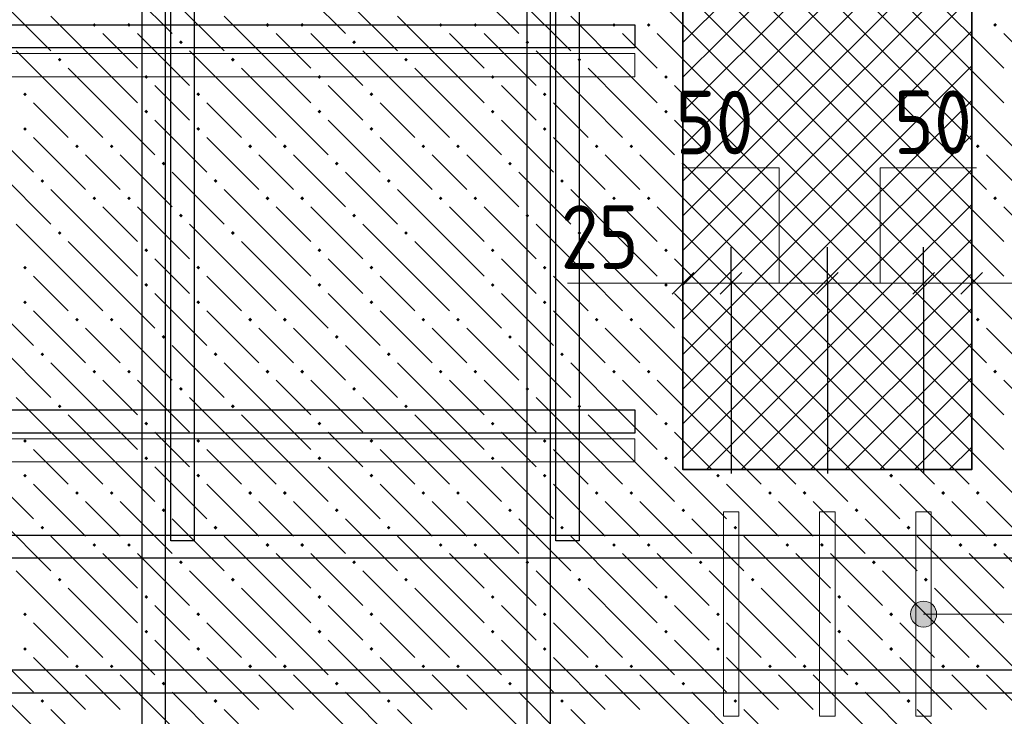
# Model space of a CAD drawing. Header units: millimetres. Extents: x 0 to 42000, y 0 to 29700.
# Tile 20 of 64: x 11891 to 15301, y 13861 to 16272. Entities that reach past the tile are written whole.
import ezdxf

# ---------------------------------------------------------------- set-up
doc = ezdxf.new("R2010")
doc.units = ezdxf.units.MM
for name, color, linetype, lineweight in [('Standard', 7, 'Continuous', 25), ('ЖБ Перекрытие верхний уровень', 7, 'Continuous', 18), ('Обрамление П-обр. равн.', 7, 'Continuous', 25), ('Размерная линия_ общее', 7, 'Continuous', 13), ('Ребро вкладыша арматура S1', 7, 'Continuous', 25), ('Ребро вкладыша арматура поперечная AW', 52, 'Continuous', 25), ('Фоновоя арматура Х1', 7, 'Continuous', 25)]:
    doc.layers.add(name, color=color, linetype=linetype, lineweight=lineweight)
doc.layers.add('Утеплитель перекрытие', color=7, linetype='Continuous', true_color=0xa0a0a0)
doc.styles.add('ISOCPEUR', font='txt')

msp = doc.modelspace()

# ---------------------------------------------------------------- hatches: boundary and pattern name
at = {"layer": 'Standard', "linetype": 'Continuous', "lineweight": 13, "transparency": 33554687}
for points in [[(14999.1, 14253), (15021.6, 14169.3), (15021.6, 14259.4)], [(15021.6, 14259.4), (15021.6, 14169.3), (15044.1, 14175.6)], [(15021.6, 14259.4), (15044.1, 14175.6), (15044.1, 14253)], [(14982.9, 14191.8), (14982.9, 14236.8), (14976.6, 14214.3)], [(14982.9, 14236.8), (14999.1, 14175.6), (14999.1, 14253)], [(14982.9, 14236.8), (14982.9, 14191.8), (14999.1, 14175.6)], [(14999.1, 14253), (14999.1, 14175.6), (15021.6, 14169.3)], [(15044.1, 14253), (15044.1, 14175.6), (15060.3, 14191.8)], [(15044.1, 14253), (15060.3, 14191.8), (15060.3, 14236.8)], [(15060.3, 14236.8), (15060.3, 14191.8), (15066.6, 14214.3)]]:
    msp.add_hatch(color=7, dxfattribs=at).paths.add_polyline_path(points)
at = {"layer": 'ЖБ Перекрытие верхний уровень', "linetype": 'Continuous', "lineweight": 18, "transparency": 33554687}
for points in [[(12142.8, 16253.5), (12149.3, 16260), (12155.8, 16253.5), (12149.3, 16247)], [(12262.8, 16253.5), (12269.3, 16260), (12275.8, 16253.5), (12269.3, 16247)], [(12742.8, 16253.5), (12749.3, 16260), (12755.8, 16253.5), (12749.3, 16247)], [(12862.8, 16253.5), (12869.3, 16260), (12875.8, 16253.5), (12869.3, 16247)], [(13342.8, 16253.5), (13349.3, 16260), (13355.8, 16253.5), (13349.3, 16247)], [(13462.8, 16253.5), (13469.3, 16260), (13475.8, 16253.5), (13469.3, 16247)], [(13942.8, 16253.5), (13949.3, 16260), (13955.8, 16253.5), (13949.3, 16247)], [(14062.8, 16253.5), (14069.3, 16260), (14075.8, 16253.5), (14069.3, 16247)], [(15262.8, 16253.5), (15269.3, 16260), (15275.8, 16253.5), (15269.3, 16247)], [(12442.8, 16193.5), (12449.3, 16200), (12455.8, 16193.5), (12449.3, 16187)], [(13042.8, 16193.5), (13049.3, 16200), (13055.8, 16193.5), (13049.3, 16187)], [(13642.8, 16193.5), (13649.3, 16200), (13655.8, 16193.5), (13649.3, 16187)], [(12022.8, 16133.5), (12029.3, 16140), (12035.8, 16133.5), (12029.3, 16127)], [(12622.8, 16133.5), (12629.3, 16140), (12635.8, 16133.5), (12629.3, 16127)], [(13222.8, 16133.5), (13229.3, 16140), (13235.8, 16133.5), (13229.3, 16127)], [(13822.8, 16133.5), (13829.3, 16140), (13835.8, 16133.5), (13829.3, 16127)], [(12322.8, 16073.5), (12329.3, 16080), (12335.8, 16073.5), (12329.3, 16067)], [(12922.8, 16073.5), (12929.3, 16080), (12935.8, 16073.5), (12929.3, 16067)], [(13522.8, 16073.5), (13529.3, 16080), (13535.8, 16073.5), (13529.3, 16067)], [(14122.8, 16073.5), (14129.3, 16080), (14135.8, 16073.5), (14129.3, 16067)], [(11902.8, 16013.5), (11909.3, 16020), (11915.8, 16013.5), (11909.3, 16007)], [(12502.8, 16013.5), (12509.3, 16020), (12515.8, 16013.5), (12509.3, 16007)], [(13102.8, 16013.5), (13109.3, 16020), (13115.8, 16013.5), (13109.3, 16007)], [(13702.8, 16013.5), (13709.3, 16020), (13715.8, 16013.5), (13709.3, 16007)], [(12322.8, 15953.5), (12329.3, 15960), (12335.8, 15953.5), (12329.3, 15947)], [(12922.8, 15953.5), (12929.3, 15960), (12935.8, 15953.5), (12929.3, 15947)], [(13522.8, 15953.5), (13529.3, 15960), (13535.8, 15953.5), (13529.3, 15947)], [(14122.8, 15953.5), (14129.3, 15960), (14135.8, 15953.5), (14129.3, 15947)], [(11902.8, 15893.5), (11909.3, 15900), (11915.8, 15893.5), (11909.3, 15887)], [(12502.8, 15893.5), (12509.3, 15900), (12515.8, 15893.5), (12509.3, 15887)], [(13102.8, 15893.5), (13109.3, 15900), (13115.8, 15893.5), (13109.3, 15887)], [(13702.8, 15893.5), (13709.3, 15900), (13715.8, 15893.5), (13709.3, 15887)], [(12082.8, 15833.5), (12089.3, 15840), (12095.8, 15833.5), (12089.3, 15827)], [(12202.8, 15833.5), (12209.3, 15840), (12215.8, 15833.5), (12209.3, 15827)], [(12682.8, 15833.5), (12689.3, 15840), (12695.8, 15833.5), (12689.3, 15827)], [(12802.8, 15833.5), (12809.3, 15840), (12815.8, 15833.5), (12809.3, 15827)], [(13282.8, 15833.5), (13289.3, 15840), (13295.8, 15833.5), (13289.3, 15827)], [(13402.8, 15833.5), (13409.3, 15840), (13415.8, 15833.5), (13409.3, 15827)], [(13882.8, 15833.5), (13889.3, 15840), (13895.8, 15833.5), (13889.3, 15827)], [(14002.8, 15833.5), (14009.3, 15840), (14015.8, 15833.5), (14009.3, 15827)], [(15202.8, 15833.5), (15209.3, 15840), (15215.8, 15833.5), (15209.3, 15827)], [(12382.8, 15773.5), (12389.3, 15780), (12395.8, 15773.5), (12389.3, 15767)], [(12982.8, 15773.5), (12989.3, 15780), (12995.8, 15773.5), (12989.3, 15767)], [(13582.8, 15773.5), (13589.3, 15780), (13595.8, 15773.5), (13589.3, 15767)], [(14182.8, 15773.5), (14188.2, 15778.9), (14188.2, 15768.1)], [(11962.8, 15713.5), (11969.3, 15720), (11975.8, 15713.5), (11969.3, 15707)], [(12562.8, 15713.5), (12569.3, 15720), (12575.8, 15713.5), (12569.3, 15707)], [(13162.8, 15713.5), (13169.3, 15720), (13175.8, 15713.5), (13169.3, 15707)], [(13762.8, 15713.5), (13769.3, 15720), (13775.8, 15713.5), (13769.3, 15707)], [(12142.8, 15653.5), (12149.3, 15660), (12155.8, 15653.5), (12149.3, 15647)], [(12262.8, 15653.5), (12269.3, 15660), (12275.8, 15653.5), (12269.3, 15647)], [(12742.8, 15653.5), (12749.3, 15660), (12755.8, 15653.5), (12749.3, 15647)], [(12862.8, 15653.5), (12869.3, 15660), (12875.8, 15653.5), (12869.3, 15647)], [(13342.8, 15653.5), (13349.3, 15660), (13355.8, 15653.5), (13349.3, 15647)], [(13462.8, 15653.5), (13469.3, 15660), (13475.8, 15653.5), (13469.3, 15647)], [(13942.8, 15653.5), (13949.3, 15660), (13955.8, 15653.5), (13949.3, 15647)], [(14062.8, 15653.5), (14069.3, 15660), (14075.8, 15653.5), (14069.3, 15647)], [(15262.8, 15653.5), (15269.3, 15660), (15275.8, 15653.5), (15269.3, 15647)], [(12442.8, 15593.5), (12449.3, 15600), (12455.8, 15593.5), (12449.3, 15587)], [(13042.8, 15593.5), (13049.3, 15600), (13055.8, 15593.5), (13049.3, 15587)], [(13642.8, 15593.5), (13649.3, 15600), (13655.8, 15593.5), (13649.3, 15587)], [(12022.8, 15533.5), (12029.3, 15540), (12035.8, 15533.5), (12029.3, 15527)], [(12622.8, 15533.5), (12629.3, 15540), (12635.8, 15533.5), (12629.3, 15527)], [(13222.8, 15533.5), (13229.3, 15540), (13235.8, 15533.5), (13229.3, 15527)], [(13822.8, 15533.5), (13829.3, 15540), (13835.8, 15533.5), (13829.3, 15527)], [(12322.8, 15473.5), (12329.3, 15480), (12335.8, 15473.5), (12329.3, 15467)], [(12922.8, 15473.5), (12929.3, 15480), (12935.8, 15473.5), (12929.3, 15467)], [(13522.8, 15473.5), (13529.3, 15480), (13535.8, 15473.5), (13529.3, 15467)], [(14122.8, 15473.5), (14129.3, 15480), (14135.8, 15473.5), (14129.3, 15467)], [(11902.8, 15413.5), (11909.3, 15420), (11915.8, 15413.5), (11909.3, 15407)], [(12502.8, 15413.5), (12509.3, 15420), (12515.8, 15413.5), (12509.3, 15407)], [(13102.8, 15413.5), (13109.3, 15420), (13115.8, 15413.5), (13109.3, 15407)], [(13702.8, 15413.5), (13709.3, 15420), (13715.8, 15413.5), (13709.3, 15407)], [(12322.8, 15353.5), (12329.3, 15360), (12335.8, 15353.5), (12329.3, 15347)], [(12922.8, 15353.5), (12929.3, 15360), (12935.8, 15353.5), (12929.3, 15347)], [(13522.8, 15353.5), (13529.3, 15360), (13535.8, 15353.5), (13529.3, 15347)], [(14122.8, 15353.5), (14129.3, 15360), (14135.8, 15353.5), (14129.3, 15347)], [(11902.8, 15293.5), (11909.3, 15300), (11915.8, 15293.5), (11909.3, 15287)], [(12502.8, 15293.5), (12509.3, 15300), (12515.8, 15293.5), (12509.3, 15287)], [(13102.8, 15293.5), (13109.3, 15300), (13115.8, 15293.5), (13109.3, 15287)], [(13702.8, 15293.5), (13709.3, 15300), (13715.8, 15293.5), (13709.3, 15287)], [(12082.8, 15233.5), (12089.3, 15240), (12095.8, 15233.5), (12089.3, 15227)], [(12202.8, 15233.5), (12209.3, 15240), (12215.8, 15233.5), (12209.3, 15227)], [(12682.8, 15233.5), (12689.3, 15240), (12695.8, 15233.5), (12689.3, 15227)], [(12802.8, 15233.5), (12809.3, 15240), (12815.8, 15233.5), (12809.3, 15227)], [(13282.8, 15233.5), (13289.3, 15240), (13295.8, 15233.5), (13289.3, 15227)], [(13402.8, 15233.5), (13409.3, 15240), (13415.8, 15233.5), (13409.3, 15227)], [(13882.8, 15233.5), (13889.3, 15240), (13895.8, 15233.5), (13889.3, 15227)], [(14002.8, 15233.5), (14009.3, 15240), (14015.8, 15233.5), (14009.3, 15227)], [(15202.8, 15233.5), (15209.3, 15240), (15215.8, 15233.5), (15209.3, 15227)], [(12382.8, 15173.5), (12389.3, 15180), (12395.8, 15173.5), (12389.3, 15167)], [(12982.8, 15173.5), (12989.3, 15180), (12995.8, 15173.5), (12989.3, 15167)], [(13582.8, 15173.5), (13589.3, 15180), (13595.8, 15173.5), (13589.3, 15167)], [(14182.8, 15173.5), (14188.2, 15178.9), (14188.2, 15168.1)], [(11962.8, 15113.5), (11969.3, 15120), (11975.8, 15113.5), (11969.3, 15107)], [(12562.8, 15113.5), (12569.3, 15120), (12575.8, 15113.5), (12569.3, 15107)], [(13162.8, 15113.5), (13169.3, 15120), (13175.8, 15113.5), (13169.3, 15107)], [(13762.8, 15113.5), (13769.3, 15120), (13775.8, 15113.5), (13769.3, 15107)], [(12142.8, 15053.5), (12149.3, 15060), (12155.8, 15053.5), (12149.3, 15047)], [(12262.8, 15053.5), (12269.3, 15060), (12275.8, 15053.5), (12269.3, 15047)], [(12742.8, 15053.5), (12749.3, 15060), (12755.8, 15053.5), (12749.3, 15047)], [(12862.8, 15053.5), (12869.3, 15060), (12875.8, 15053.5), (12869.3, 15047)], [(13342.8, 15053.5), (13349.3, 15060), (13355.8, 15053.5), (13349.3, 15047)], [(13462.8, 15053.5), (13469.3, 15060), (13475.8, 15053.5), (13469.3, 15047)], [(13942.8, 15053.5), (13949.3, 15060), (13955.8, 15053.5), (13949.3, 15047)], [(14062.8, 15053.5), (14069.3, 15060), (14075.8, 15053.5), (14069.3, 15047)], [(15262.8, 15053.5), (15269.3, 15060), (15275.8, 15053.5), (15269.3, 15047)], [(12442.8, 14993.5), (12449.3, 15000), (12455.8, 14993.5), (12449.3, 14987)], [(13042.8, 14993.5), (13049.3, 15000), (13055.8, 14993.5), (13049.3, 14987)], [(13642.8, 14993.5), (13649.3, 15000), (13655.8, 14993.5), (13649.3, 14987)], [(12022.8, 14933.5), (12029.3, 14940), (12035.8, 14933.5), (12029.3, 14927)], [(12622.8, 14933.5), (12629.3, 14940), (12635.8, 14933.5), (12629.3, 14927)], [(13222.8, 14933.5), (13229.3, 14940), (13235.8, 14933.5), (13229.3, 14927)], [(13822.8, 14933.5), (13829.3, 14940), (13835.8, 14933.5), (13829.3, 14927)], [(12322.8, 14873.5), (12329.3, 14880), (12335.8, 14873.5), (12329.3, 14867)], [(12922.8, 14873.5), (12929.3, 14880), (12935.8, 14873.5), (12929.3, 14867)], [(13522.8, 14873.5), (13529.3, 14880), (13535.8, 14873.5), (13529.3, 14867)], [(14122.8, 14873.5), (14129.3, 14880), (14135.8, 14873.5), (14129.3, 14867)], [(11902.8, 14813.5), (11909.3, 14820), (11915.8, 14813.5), (11909.3, 14807)], [(12502.8, 14813.5), (12509.3, 14820), (12515.8, 14813.5), (12509.3, 14807)], [(13102.8, 14813.5), (13109.3, 14820), (13115.8, 14813.5), (13109.3, 14807)], [(13702.8, 14813.5), (13709.3, 14820), (13715.8, 14813.5), (13709.3, 14807)], [(12322.8, 14753.5), (12329.3, 14760), (12335.8, 14753.5), (12329.3, 14747)], [(12922.8, 14753.5), (12929.3, 14760), (12935.8, 14753.5), (12929.3, 14747)], [(13522.8, 14753.5), (13529.3, 14760), (13535.8, 14753.5), (13529.3, 14747)], [(14122.8, 14753.5), (14129.3, 14760), (14135.8, 14753.5), (14129.3, 14747)], [(11902.8, 14693.5), (11909.3, 14700), (11915.8, 14693.5), (11909.3, 14687)], [(12502.8, 14693.5), (12509.3, 14700), (12515.8, 14693.5), (12509.3, 14687)], [(13102.8, 14693.5), (13109.3, 14700), (13115.8, 14693.5), (13109.3, 14687)], [(13702.8, 14693.5), (13709.3, 14700), (13715.8, 14693.5), (13709.3, 14687)], [(14302.8, 14693.5), (14309.3, 14700), (14315.8, 14693.5), (14309.3, 14687)], [(14902.8, 14693.5), (14909.3, 14700), (14915.8, 14693.5), (14909.3, 14687)], [(12082.8, 14633.5), (12089.3, 14640), (12095.8, 14633.5), (12089.3, 14627)], [(12202.8, 14633.5), (12209.3, 14640), (12215.8, 14633.5), (12209.3, 14627)], [(12682.8, 14633.5), (12689.3, 14640), (12695.8, 14633.5), (12689.3, 14627)], [(12802.8, 14633.5), (12809.3, 14640), (12815.8, 14633.5), (12809.3, 14627)], [(13282.8, 14633.5), (13289.3, 14640), (13295.8, 14633.5), (13289.3, 14627)], [(13402.8, 14633.5), (13409.3, 14640), (13415.8, 14633.5), (13409.3, 14627)], [(13882.8, 14633.5), (13889.3, 14640), (13895.8, 14633.5), (13889.3, 14627)], [(14002.8, 14633.5), (14009.3, 14640), (14015.8, 14633.5), (14009.3, 14627)], [(14482.8, 14633.5), (14489.3, 14640), (14495.8, 14633.5), (14489.3, 14627)], [(14602.8, 14633.5), (14609.3, 14640), (14615.8, 14633.5), (14609.3, 14627)], [(15082.8, 14633.5), (15089.3, 14640), (15095.8, 14633.5), (15089.3, 14627)], [(15202.8, 14633.5), (15209.3, 14640), (15215.8, 14633.5), (15209.3, 14627)], [(12382.8, 14573.5), (12389.3, 14580), (12395.8, 14573.5), (12389.3, 14567)], [(12982.8, 14573.5), (12989.3, 14580), (12995.8, 14573.5), (12989.3, 14567)], [(13582.8, 14573.5), (13589.3, 14580), (13595.8, 14573.5), (13589.3, 14567)], [(14182.8, 14573.5), (14189.3, 14580), (14195.8, 14573.5), (14189.3, 14567)], [(14782.8, 14573.5), (14789.3, 14580), (14795.8, 14573.5), (14789.3, 14567)], [(11962.8, 14513.5), (11969.3, 14520), (11975.8, 14513.5), (11969.3, 14507)], [(12562.8, 14513.5), (12569.3, 14520), (12575.8, 14513.5), (12569.3, 14507)], [(13162.8, 14513.5), (13169.3, 14520), (13175.8, 14513.5), (13169.3, 14507)], [(13762.8, 14513.5), (13769.3, 14520), (13775.8, 14513.5), (13769.3, 14507)], [(14362.8, 14513.5), (14369.3, 14520), (14375.8, 14513.5), (14369.3, 14507)], [(14962.8, 14513.5), (14969.3, 14520), (14975.8, 14513.5), (14969.3, 14507)], [(12142.8, 14453.5), (12149.3, 14460), (12155.8, 14453.5), (12149.3, 14447)], [(12262.8, 14453.5), (12269.3, 14460), (12275.8, 14453.5), (12269.3, 14447)], [(12742.8, 14453.5), (12749.3, 14460), (12755.8, 14453.5), (12749.3, 14447)], [(12862.8, 14453.5), (12869.3, 14460), (12875.8, 14453.5), (12869.3, 14447)], [(13342.8, 14453.5), (13349.3, 14460), (13355.8, 14453.5), (13349.3, 14447)], [(13462.8, 14453.5), (13469.3, 14460), (13475.8, 14453.5), (13469.3, 14447)], [(13942.8, 14453.5), (13949.3, 14460), (13955.8, 14453.5), (13949.3, 14447)], [(14062.8, 14453.5), (14069.3, 14460), (14075.8, 14453.5), (14069.3, 14447)], [(14542.8, 14453.5), (14549.3, 14460), (14555.8, 14453.5), (14549.3, 14447)], [(14662.8, 14453.5), (14669.3, 14460), (14675.8, 14453.5), (14669.3, 14447)], [(15142.8, 14453.5), (15149.3, 14460), (15155.8, 14453.5), (15149.3, 14447)], [(15262.8, 14453.5), (15269.3, 14460), (15275.8, 14453.5), (15269.3, 14447)], [(12442.8, 14393.5), (12449.3, 14400), (12455.8, 14393.5), (12449.3, 14387)], [(13042.8, 14393.5), (13049.3, 14400), (13055.8, 14393.5), (13049.3, 14387)], [(13642.8, 14393.5), (13649.3, 14400), (13655.8, 14393.5), (13649.3, 14387)], [(14242.8, 14393.5), (14249.3, 14400), (14255.8, 14393.5), (14249.3, 14387)], [(14842.8, 14393.5), (14849.3, 14400), (14855.8, 14393.5), (14849.3, 14387)], [(12022.8, 14333.5), (12029.3, 14340), (12035.8, 14333.5), (12029.3, 14327)], [(12622.8, 14333.5), (12629.3, 14340), (12635.8, 14333.5), (12629.3, 14327)], [(13222.8, 14333.5), (13229.3, 14340), (13235.8, 14333.5), (13229.3, 14327)], [(13822.8, 14333.5), (13829.3, 14340), (13835.8, 14333.5), (13829.3, 14327)], [(14422.8, 14333.5), (14429.3, 14340), (14435.8, 14333.5), (14429.3, 14327)], [(15022.8, 14333.5), (15029.3, 14340), (15035.8, 14333.5), (15029.3, 14327)], [(12322.8, 14273.5), (12329.3, 14280), (12335.8, 14273.5), (12329.3, 14267)], [(12922.8, 14273.5), (12929.3, 14280), (12935.8, 14273.5), (12929.3, 14267)], [(13522.8, 14273.5), (13529.3, 14280), (13535.8, 14273.5), (13529.3, 14267)], [(14122.8, 14273.5), (14129.3, 14280), (14135.8, 14273.5), (14129.3, 14267)], [(14722.8, 14273.5), (14729.3, 14280), (14735.8, 14273.5), (14729.3, 14267)], [(11902.8, 14213.5), (11909.3, 14220), (11915.8, 14213.5), (11909.3, 14207)], [(12502.8, 14213.5), (12509.3, 14220), (12515.8, 14213.5), (12509.3, 14207)], [(13102.8, 14213.5), (13109.3, 14220), (13115.8, 14213.5), (13109.3, 14207)], [(13702.8, 14213.5), (13709.3, 14220), (13715.8, 14213.5), (13709.3, 14207)], [(14302.8, 14213.5), (14309.3, 14220), (14315.8, 14213.5), (14309.3, 14207)], [(14902.8, 14213.5), (14909.3, 14220), (14915.8, 14213.5), (14909.3, 14207)], [(12322.8, 14153.5), (12329.3, 14160), (12335.8, 14153.5), (12329.3, 14147)], [(12922.8, 14153.5), (12929.3, 14160), (12935.8, 14153.5), (12929.3, 14147)], [(13522.8, 14153.5), (13529.3, 14160), (13535.8, 14153.5), (13529.3, 14147)], [(14122.8, 14153.5), (14129.3, 14160), (14135.8, 14153.5), (14129.3, 14147)], [(14722.8, 14153.5), (14729.3, 14160), (14735.8, 14153.5), (14729.3, 14147)], [(11902.8, 14093.5), (11909.3, 14100), (11915.8, 14093.5), (11909.3, 14087)], [(12502.8, 14093.5), (12509.3, 14100), (12515.8, 14093.5), (12509.3, 14087)], [(13102.8, 14093.5), (13109.3, 14100), (13115.8, 14093.5), (13109.3, 14087)], [(13702.8, 14093.5), (13709.3, 14100), (13715.8, 14093.5), (13709.3, 14087)], [(14302.8, 14093.5), (14309.3, 14100), (14315.8, 14093.5), (14309.3, 14087)], [(14902.8, 14093.5), (14909.3, 14100), (14915.8, 14093.5), (14909.3, 14087)], [(12082.8, 14033.5), (12089.3, 14040), (12095.8, 14033.5), (12089.3, 14027)], [(12202.8, 14033.5), (12209.3, 14040), (12215.8, 14033.5), (12209.3, 14027)], [(12682.8, 14033.5), (12689.3, 14040), (12695.8, 14033.5), (12689.3, 14027)], [(12802.8, 14033.5), (12809.3, 14040), (12815.8, 14033.5), (12809.3, 14027)], [(13282.8, 14033.5), (13289.3, 14040), (13295.8, 14033.5), (13289.3, 14027)], [(13402.8, 14033.5), (13409.3, 14040), (13415.8, 14033.5), (13409.3, 14027)], [(13882.8, 14033.5), (13889.3, 14040), (13895.8, 14033.5), (13889.3, 14027)], [(14002.8, 14033.5), (14009.3, 14040), (14015.8, 14033.5), (14009.3, 14027)], [(14482.8, 14033.5), (14489.3, 14040), (14495.8, 14033.5), (14489.3, 14027)], [(14602.8, 14033.5), (14609.3, 14040), (14615.8, 14033.5), (14609.3, 14027)], [(15082.8, 14033.5), (15089.3, 14040), (15095.8, 14033.5), (15089.3, 14027)], [(15202.8, 14033.5), (15209.3, 14040), (15215.8, 14033.5), (15209.3, 14027)], [(12382.8, 13973.5), (12389.3, 13980), (12395.8, 13973.5), (12389.3, 13967)], [(12982.8, 13973.5), (12989.3, 13980), (12995.8, 13973.5), (12989.3, 13967)], [(13582.8, 13973.5), (13589.3, 13980), (13595.8, 13973.5), (13589.3, 13967)], [(14182.8, 13973.5), (14189.3, 13980), (14195.8, 13973.5), (14189.3, 13967)], [(14782.8, 13973.5), (14789.3, 13980), (14795.8, 13973.5), (14789.3, 13967)], [(11962.8, 13913.5), (11969.3, 13920), (11975.8, 13913.5), (11969.3, 13907)], [(12562.8, 13913.5), (12569.3, 13920), (12575.8, 13913.5), (12569.3, 13907)], [(13162.8, 13913.5), (13169.3, 13920), (13175.8, 13913.5), (13169.3, 13907)], [(13762.8, 13913.5), (13769.3, 13920), (13775.8, 13913.5), (13769.3, 13907)], [(14362.8, 13913.5), (14369.3, 13920), (14375.8, 13913.5), (14369.3, 13907)], [(14962.8, 13913.5), (14969.3, 13920), (14975.8, 13913.5), (14969.3, 13907)]]:
    msp.add_hatch(color=7, dxfattribs=at).paths.add_polyline_path(points, flags=16)

# ---------------------------------------------------------------- linework, layer by layer
at = {"layer": 'Standard', "color": 251, "linetype": 'Continuous', "lineweight": 13, "true_color": 0x656565, "transparency": 33554687}
for p, q in [((14188.2, 15359.3), (13788.2, 15359.3)), ((15588.2, 15359.3), (15188.2, 15359.3))]:
    msp.add_line(p, q, dxfattribs=at)
at = {"layer": 'Standard', "color": 7, "linetype": 'Continuous', "lineweight": 13, "transparency": 33554687}
for p, q in [((15021.6, 14259.4), (15021.6, 14259.4)), ((14976.6, 14214.3), (14976.6, 14214.3)), ((15066.6, 14214.3), (15066.6, 14214.3)), ((15021.6, 14169.3), (15021.6, 14169.3))]:
    msp.add_line(p, q, dxfattribs=at)
at = {"layer": 'Standard', "color": 7, "linetype": 'Continuous', "lineweight": 35, "transparency": 33554687}
msp.add_lwpolyline([(14188.2, 17714.3), (15188.2, 17714.3), (15188.2, 14714.3), (14188.2, 14714.3), (14188.2, 17714.3)], dxfattribs=at)
at = {"layer": 'Standard', "color": 251, "linetype": 'Continuous', "lineweight": 13, "true_color": 0x656565, "transparency": 33554687}
for points in [[(14521.1, 15359.3), (14521.1, 15759.3), (14187.7, 15759.3)], [(14871.6, 15359.3), (14871.6, 15759.3), (15204.9, 15759.3)]]:
    msp.add_lwpolyline(points, dxfattribs=at)
at = {"layer": 'Standard', "color": 7, "linetype": 'Continuous', "lineweight": 13, "transparency": 33554687}
msp.add_lwpolyline([(15021.6, 14214.3), (15863.3, 14214.3), (15863.3, 10681), (13795.6, 10681)], dxfattribs=at)
msp.add_circle((15021.6, 14214.3), 45, dxfattribs=at)
at = {"layer": 'ЖБ Перекрытие верхний уровень', "color": 9, "linetype": 'Continuous', "lineweight": 18, "true_color": 0xc7c7c7, "transparency": 33554687}
for p, q in [((12239.3, 16403.5), (12419.3, 16223.5)), ((12839.3, 16403.5), (13019.3, 16223.5)), ((13439.3, 16403.5), (13619.3, 16223.5)), ((14039.3, 16403.5), (14188.2, 16254.6)), ((11819.3, 16343.5), (11999.3, 16163.5)), ((12419.3, 16343.5), (12599.3, 16163.5)), ((13019.3, 16343.5), (13199.3, 16163.5)), ((13619.3, 16343.5), (13799.3, 16163.5)), ((12179.3, 16103.5), (11999.3, 16283.5)), ((12779.3, 16103.5), (12599.3, 16283.5)), ((13379.3, 16103.5), (13199.3, 16283.5)), ((13979.3, 16103.5), (13799.3, 16283.5)), ((12179.3, 16223.5), (12299.3, 16103.5)), ((12299.3, 16223.5), (12479.3, 16043.5)), ((12779.3, 16223.5), (12899.3, 16103.5)), ((12899.3, 16223.5), (13079.3, 16043.5)), ((13379.3, 16223.5), (13499.3, 16103.5)), ((13499.3, 16223.5), (13679.3, 16043.5)), ((13979.3, 16223.5), (14099.3, 16103.5)), ((14099.3, 16223.5), (14188.2, 16134.6)), ((15299.3, 16223.5), (15479.3, 16043.5)), ((12059.3, 15983.5), (11879.3, 16163.5)), ((12659.3, 15983.5), (12479.3, 16163.5)), ((13259.3, 15983.5), (13079.3, 16163.5)), ((13859.3, 15983.5), (13679.3, 16163.5)), ((12059.3, 16103.5), (12179.3, 15983.5)), ((12179.3, 16103.5), (12299.3, 15983.5)), ((12659.3, 16103.5), (12779.3, 15983.5)), ((12779.3, 16103.5), (12899.3, 15983.5)), ((13259.3, 16103.5), (13379.3, 15983.5)), ((13379.3, 16103.5), (13499.3, 15983.5)), ((13859.3, 16103.5), (13979.3, 15983.5)), ((13979.3, 16103.5), (14099.3, 15983.5)), ((12419.3, 15983.5), (12359.3, 16043.5)), ((13019.3, 15983.5), (12959.3, 16043.5)), ((13619.3, 15983.5), (13559.3, 16043.5)), ((14188.2, 16014.6), (14159.3, 16043.5)), ((11939.3, 15983.5), (12059.3, 15863.5)), ((12059.3, 15983.5), (12179.3, 15863.5)), ((12179.3, 15983.5), (12359.3, 15803.5)), ((12479.3, 15923.5), (12419.3, 15983.5)), ((12539.3, 15983.5), (12659.3, 15863.5)), ((12659.3, 15983.5), (12779.3, 15863.5)), ((12779.3, 15983.5), (12959.3, 15803.5)), ((13079.3, 15923.5), (13019.3, 15983.5)), ((13139.3, 15983.5), (13259.3, 15863.5)), ((13259.3, 15983.5), (13379.3, 15863.5)), ((13379.3, 15983.5), (13559.3, 15803.5)), ((13679.3, 15923.5), (13619.3, 15983.5)), ((13739.3, 15983.5), (13859.3, 15863.5)), ((13859.3, 15983.5), (13979.3, 15863.5)), ((13979.3, 15983.5), (14159.3, 15803.5)), ((11759.3, 15923.5), (11939.3, 15743.5)), ((12359.3, 15923.5), (12539.3, 15743.5)), ((12959.3, 15923.5), (13139.3, 15743.5)), ((13559.3, 15923.5), (13739.3, 15743.5)), ((14159.3, 15923.5), (14188.2, 15894.6)), ((11939.3, 15863.5), (12119.3, 15683.5)), ((12539.3, 15863.5), (12719.3, 15683.5)), ((13139.3, 15863.5), (13319.3, 15683.5)), ((13739.3, 15863.5), (13919.3, 15683.5)), ((12179.3, 15743.5), (12119.3, 15803.5)), ((12239.3, 15803.5), (12419.3, 15623.5)), ((12779.3, 15743.5), (12719.3, 15803.5)), ((12839.3, 15803.5), (13019.3, 15623.5)), ((13379.3, 15743.5), (13319.3, 15803.5)), ((13439.3, 15803.5), (13619.3, 15623.5)), ((13979.3, 15743.5), (13919.3, 15803.5)), ((14039.3, 15803.5), (14188.2, 15654.6)), ((15239.3, 15803.5), (15419.3, 15623.5)), ((11819.3, 15743.5), (11999.3, 15563.5)), ((12239.3, 15683.5), (12179.3, 15743.5)), ((12419.3, 15743.5), (12599.3, 15563.5)), ((12839.3, 15683.5), (12779.3, 15743.5)), ((13019.3, 15743.5), (13199.3, 15563.5)), ((13439.3, 15683.5), (13379.3, 15743.5)), ((13619.3, 15743.5), (13799.3, 15563.5)), ((14039.3, 15683.5), (13979.3, 15743.5)), ((12179.3, 15503.5), (11999.3, 15683.5)), ((12779.3, 15503.5), (12599.3, 15683.5)), ((13379.3, 15503.5), (13199.3, 15683.5)), ((13979.3, 15503.5), (13799.3, 15683.5)), ((12179.3, 15623.5), (12299.3, 15503.5)), ((12299.3, 15623.5), (12479.3, 15443.5)), ((12779.3, 15623.5), (12899.3, 15503.5)), ((12899.3, 15623.5), (13079.3, 15443.5)), ((13379.3, 15623.5), (13499.3, 15503.5)), ((13499.3, 15623.5), (13679.3, 15443.5)), ((13979.3, 15623.5), (14099.3, 15503.5)), ((14099.3, 15623.5), (14188.2, 15534.6)), ((15299.3, 15623.5), (15479.3, 15443.5)), ((12059.3, 15383.5), (11879.3, 15563.5)), ((12659.3, 15383.5), (12479.3, 15563.5)), ((13259.3, 15383.5), (13079.3, 15563.5)), ((13859.3, 15383.5), (13679.3, 15563.5)), ((12059.3, 15503.5), (12179.3, 15383.5)), ((12179.3, 15503.5), (12299.3, 15383.5)), ((12659.3, 15503.5), (12779.3, 15383.5)), ((12779.3, 15503.5), (12899.3, 15383.5)), ((13259.3, 15503.5), (13379.3, 15383.5)), ((13379.3, 15503.5), (13499.3, 15383.5)), ((13859.3, 15503.5), (13979.3, 15383.5)), ((13979.3, 15503.5), (14099.3, 15383.5)), ((12419.3, 15383.5), (12359.3, 15443.5)), ((13019.3, 15383.5), (12959.3, 15443.5)), ((13619.3, 15383.5), (13559.3, 15443.5)), ((14188.2, 15414.6), (14159.3, 15443.5)), ((11939.3, 15383.5), (12059.3, 15263.5)), ((12059.3, 15383.5), (12179.3, 15263.5)), ((12179.3, 15383.5), (12359.3, 15203.5)), ((12479.3, 15323.5), (12419.3, 15383.5)), ((12539.3, 15383.5), (12659.3, 15263.5)), ((12659.3, 15383.5), (12779.3, 15263.5)), ((12779.3, 15383.5), (12959.3, 15203.5)), ((13079.3, 15323.5), (13019.3, 15383.5)), ((13139.3, 15383.5), (13259.3, 15263.5)), ((13259.3, 15383.5), (13379.3, 15263.5)), ((13379.3, 15383.5), (13559.3, 15203.5)), ((13679.3, 15323.5), (13619.3, 15383.5)), ((13739.3, 15383.5), (13859.3, 15263.5)), ((13859.3, 15383.5), (13979.3, 15263.5)), ((13979.3, 15383.5), (14159.3, 15203.5)), ((11759.3, 15323.5), (11939.3, 15143.5)), ((12359.3, 15323.5), (12539.3, 15143.5)), ((12959.3, 15323.5), (13139.3, 15143.5)), ((13559.3, 15323.5), (13739.3, 15143.5)), ((14159.3, 15323.5), (14188.2, 15294.6)), ((11939.3, 15263.5), (12119.3, 15083.5)), ((12539.3, 15263.5), (12719.3, 15083.5)), ((13139.3, 15263.5), (13319.3, 15083.5)), ((13739.3, 15263.5), (13919.3, 15083.5)), ((12179.3, 15143.5), (12119.3, 15203.5)), ((12239.3, 15203.5), (12419.3, 15023.5)), ((12779.3, 15143.5), (12719.3, 15203.5)), ((12839.3, 15203.5), (13019.3, 15023.5)), ((13379.3, 15143.5), (13319.3, 15203.5)), ((13439.3, 15203.5), (13619.3, 15023.5)), ((13979.3, 15143.5), (13919.3, 15203.5)), ((14039.3, 15203.5), (14188.2, 15054.6)), ((15239.3, 15203.5), (15419.3, 15023.5)), ((11819.3, 15143.5), (11999.3, 14963.5)), ((12239.3, 15083.5), (12179.3, 15143.5)), ((12419.3, 15143.5), (12599.3, 14963.5)), ((12839.3, 15083.5), (12779.3, 15143.5)), ((13019.3, 15143.5), (13199.3, 14963.5)), ((13439.3, 15083.5), (13379.3, 15143.5)), ((13619.3, 15143.5), (13799.3, 14963.5)), ((14039.3, 15083.5), (13979.3, 15143.5)), ((12179.3, 14903.5), (11999.3, 15083.5)), ((12779.3, 14903.5), (12599.3, 15083.5)), ((13379.3, 14903.5), (13199.3, 15083.5)), ((13979.3, 14903.5), (13799.3, 15083.5)), ((12179.3, 15023.5), (12299.3, 14903.5)), ((12299.3, 15023.5), (12479.3, 14843.5)), ((12779.3, 15023.5), (12899.3, 14903.5)), ((12899.3, 15023.5), (13079.3, 14843.5)), ((13379.3, 15023.5), (13499.3, 14903.5)), ((13499.3, 15023.5), (13679.3, 14843.5)), ((13979.3, 15023.5), (14099.3, 14903.5)), ((14099.3, 15023.5), (14188.2, 14934.6)), ((15299.3, 15023.5), (15479.3, 14843.5)), ((12059.3, 14783.5), (11879.3, 14963.5)), ((12659.3, 14783.5), (12479.3, 14963.5)), ((13259.3, 14783.5), (13079.3, 14963.5)), ((13859.3, 14783.5), (13679.3, 14963.5)), ((12179.3, 14903.5), (12299.3, 14783.5)), ((12659.3, 14903.5), (12779.3, 14783.5)), ((12779.3, 14903.5), (12899.3, 14783.5)), ((13259.3, 14903.5), (13379.3, 14783.5)), ((13379.3, 14903.5), (13499.3, 14783.5)), ((13859.3, 14903.5), (13979.3, 14783.5)), ((13979.3, 14903.5), (14099.3, 14783.5)), ((12419.3, 14783.5), (12359.3, 14843.5)), ((13019.3, 14783.5), (12959.3, 14843.5)), ((13619.3, 14783.5), (13559.3, 14843.5)), ((14188.2, 14814.6), (14159.3, 14843.5)), ((11939.3, 14783.5), (12059.3, 14663.5)), ((12059.3, 14783.5), (12179.3, 14663.5)), ((12179.3, 14783.5), (12359.3, 14603.5)), ((12479.3, 14723.5), (12419.3, 14783.5)), ((12539.3, 14783.5), (12659.3, 14663.5)), ((12659.3, 14783.5), (12779.3, 14663.5)), ((12779.3, 14783.5), (12959.3, 14603.5)), ((13079.3, 14723.5), (13019.3, 14783.5)), ((13139.3, 14783.5), (13259.3, 14663.5)), ((13259.3, 14783.5), (13379.3, 14663.5)), ((13379.3, 14783.5), (13559.3, 14603.5)), ((13679.3, 14723.5), (13619.3, 14783.5)), ((13739.3, 14783.5), (13859.3, 14663.5)), ((13859.3, 14783.5), (13979.3, 14663.5)), ((13979.3, 14783.5), (14159.3, 14603.5)), ((11759.3, 14723.5), (11939.3, 14543.5)), ((12359.3, 14723.5), (12539.3, 14543.5)), ((12959.3, 14723.5), (13139.3, 14543.5)), ((13559.3, 14723.5), (13739.3, 14543.5)), ((14159.3, 14723.5), (14339.3, 14543.5)), ((14408.5, 14714.3), (14459.3, 14663.5)), ((14528.5, 14714.3), (14579.3, 14663.5)), ((14648.5, 14714.3), (14759.3, 14603.5)), ((14768.5, 14714.3), (14939.3, 14543.5)), ((15008.5, 14714.3), (15059.3, 14663.5)), ((15128.5, 14714.3), (15179.3, 14663.5)), ((11939.3, 14663.5), (12119.3, 14483.5)), ((12539.3, 14663.5), (12719.3, 14483.5)), ((13139.3, 14663.5), (13319.3, 14483.5)), ((13739.3, 14663.5), (13919.3, 14483.5)), ((14339.3, 14663.5), (14519.3, 14483.5)), ((14939.3, 14663.5), (15119.3, 14483.5)), ((12179.3, 14543.5), (12119.3, 14603.5)), ((12239.3, 14603.5), (12419.3, 14423.5)), ((12779.3, 14543.5), (12719.3, 14603.5)), ((12839.3, 14603.5), (13019.3, 14423.5)), ((13379.3, 14543.5), (13319.3, 14603.5)), ((13439.3, 14603.5), (13619.3, 14423.5)), ((13979.3, 14543.5), (13919.3, 14603.5)), ((14039.3, 14603.5), (14219.3, 14423.5)), ((14579.3, 14543.5), (14519.3, 14603.5)), ((14639.3, 14603.5), (14819.3, 14423.5)), ((15179.3, 14543.5), (15119.3, 14603.5)), ((15239.3, 14603.5), (15419.3, 14423.5)), ((11819.3, 14543.5), (11999.3, 14363.5)), ((12239.3, 14483.5), (12179.3, 14543.5)), ((12419.3, 14543.5), (12599.3, 14363.5)), ((12839.3, 14483.5), (12779.3, 14543.5)), ((13019.3, 14543.5), (13199.3, 14363.5)), ((13439.3, 14483.5), (13379.3, 14543.5)), ((13619.3, 14543.5), (13799.3, 14363.5)), ((14039.3, 14483.5), (13979.3, 14543.5)), ((14219.3, 14543.5), (14399.3, 14363.5)), ((14639.3, 14483.5), (14579.3, 14543.5)), ((14819.3, 14543.5), (14999.3, 14363.5)), ((15239.3, 14483.5), (15179.3, 14543.5)), ((12179.3, 14303.5), (11999.3, 14483.5)), ((12779.3, 14303.5), (12599.3, 14483.5)), ((13379.3, 14303.5), (13199.3, 14483.5)), ((13979.3, 14303.5), (13799.3, 14483.5)), ((14579.3, 14303.5), (14399.3, 14483.5)), ((15179.3, 14303.5), (14999.3, 14483.5)), ((12179.3, 14423.5), (12299.3, 14303.5)), ((12299.3, 14423.5), (12479.3, 14243.5)), ((12779.3, 14423.5), (12899.3, 14303.5)), ((12899.3, 14423.5), (13079.3, 14243.5)), ((13379.3, 14423.5), (13499.3, 14303.5)), ((13499.3, 14423.5), (13679.3, 14243.5)), ((13979.3, 14423.5), (14099.3, 14303.5)), ((14099.3, 14423.5), (14279.3, 14243.5)), ((14579.3, 14423.5), (14699.3, 14303.5)), ((14699.3, 14423.5), (14879.3, 14243.5)), ((15179.3, 14423.5), (15299.3, 14303.5)), ((15299.3, 14423.5), (15479.3, 14243.5)), ((12059.3, 14183.5), (11879.3, 14363.5)), ((12659.3, 14183.5), (12479.3, 14363.5)), ((13259.3, 14183.5), (13079.3, 14363.5)), ((13859.3, 14183.5), (13679.3, 14363.5)), ((14459.3, 14183.5), (14279.3, 14363.5)), ((15059.3, 14183.5), (14879.3, 14363.5)), ((12059.3, 14303.5), (12179.3, 14183.5)), ((12179.3, 14303.5), (12299.3, 14183.5)), ((12659.3, 14303.5), (12779.3, 14183.5)), ((12779.3, 14303.5), (12899.3, 14183.5)), ((13259.3, 14303.5), (13379.3, 14183.5)), ((13379.3, 14303.5), (13499.3, 14183.5)), ((13859.3, 14303.5), (13979.3, 14183.5)), ((13979.3, 14303.5), (14099.3, 14183.5)), ((14459.3, 14303.5), (14579.3, 14183.5)), ((14579.3, 14303.5), (14699.3, 14183.5)), ((15059.3, 14303.5), (15179.3, 14183.5)), ((15179.3, 14303.5), (15299.3, 14183.5)), ((12419.3, 14183.5), (12359.3, 14243.5)), ((13019.3, 14183.5), (12959.3, 14243.5)), ((13619.3, 14183.5), (13559.3, 14243.5)), ((14219.3, 14183.5), (14159.3, 14243.5)), ((14819.3, 14183.5), (14759.3, 14243.5)), ((11939.3, 14183.5), (12059.3, 14063.5)), ((12059.3, 14183.5), (12179.3, 14063.5)), ((12179.3, 14183.5), (12359.3, 14003.5)), ((12479.3, 14123.5), (12419.3, 14183.5)), ((12539.3, 14183.5), (12659.3, 14063.5)), ((12659.3, 14183.5), (12779.3, 14063.5)), ((12779.3, 14183.5), (12959.3, 14003.5)), ((13079.3, 14123.5), (13019.3, 14183.5)), ((13139.3, 14183.5), (13259.3, 14063.5)), ((13259.3, 14183.5), (13379.3, 14063.5)), ((13379.3, 14183.5), (13559.3, 14003.5)), ((13679.3, 14123.5), (13619.3, 14183.5)), ((13739.3, 14183.5), (13859.3, 14063.5)), ((13859.3, 14183.5), (13979.3, 14063.5)), ((13979.3, 14183.5), (14159.3, 14003.5)), ((14279.3, 14123.5), (14219.3, 14183.5)), ((14339.3, 14183.5), (14459.3, 14063.5)), ((14459.3, 14183.5), (14579.3, 14063.5)), ((14579.3, 14183.5), (14759.3, 14003.5)), ((14879.3, 14123.5), (14819.3, 14183.5)), ((14939.3, 14183.5), (15059.3, 14063.5)), ((15059.3, 14183.5), (15179.3, 14063.5)), ((15179.3, 14183.5), (15359.3, 14003.5)), ((11759.3, 14123.5), (11939.3, 13943.5)), ((12359.3, 14123.5), (12539.3, 13943.5)), ((13559.3, 14123.5), (13739.3, 13943.5)), ((14159.3, 14123.5), (14339.3, 13943.5)), ((14759.3, 14123.5), (14939.3, 13943.5)), ((11939.3, 14063.5), (12119.3, 13883.5)), ((12539.3, 14063.5), (12719.3, 13883.5)), ((13139.3, 14063.5), (13319.3, 13883.5)), ((13739.3, 14063.5), (13919.3, 13883.5)), ((14339.3, 14063.5), (14519.3, 13883.5)), ((14939.3, 14063.5), (15119.3, 13883.5)), ((12179.3, 13943.5), (12119.3, 14003.5)), ((12239.3, 14003.5), (12419.3, 13823.5)), ((12779.3, 13943.5), (12719.3, 14003.5)), ((12839.3, 14003.5), (13019.3, 13823.5)), ((13379.3, 13943.5), (13319.3, 14003.5)), ((13439.3, 14003.5), (13619.3, 13823.5)), ((13979.3, 13943.5), (13919.3, 14003.5)), ((14039.3, 14003.5), (14219.3, 13823.5)), ((14579.3, 13943.5), (14519.3, 14003.5)), ((14639.3, 14003.5), (14819.3, 13823.5)), ((15179.3, 13943.5), (15119.3, 14003.5)), ((15239.3, 14003.5), (15419.3, 13823.5)), ((11819.3, 13943.5), (11999.3, 13763.5)), ((12239.3, 13883.5), (12179.3, 13943.5)), ((12419.3, 13943.5), (12599.3, 13763.5)), ((12839.3, 13883.5), (12779.3, 13943.5)), ((13019.3, 13943.5), (13199.3, 13763.5)), ((13439.3, 13883.5), (13379.3, 13943.5)), ((13619.3, 13943.5), (13799.3, 13763.5)), ((14039.3, 13883.5), (13979.3, 13943.5)), ((14219.3, 13943.5), (14399.3, 13763.5)), ((14639.3, 13883.5), (14579.3, 13943.5)), ((14819.3, 13943.5), (14999.3, 13763.5)), ((15239.3, 13883.5), (15179.3, 13943.5)), ((12179.3, 13703.5), (11999.3, 13883.5)), ((12779.3, 13703.5), (12599.3, 13883.5)), ((13379.3, 13703.5), (13199.3, 13883.5)), ((13979.3, 13703.5), (13799.3, 13883.5)), ((14568.5, 13714.3), (14399.3, 13883.5)), ((15168.5, 13714.3), (14999.3, 13883.5))]:
    msp.add_line(p, q, dxfattribs=at)
for points in [[(15188.2, 16214.6), (15188.2, 16214.6), (15299.3, 16103.5)], [(15188.2, 16094.6), (15188.2, 16094.6), (15299.3, 15983.5)], [(15188.2, 15974.6), (15188.2, 15974.6), (15359.3, 15803.5)], [(15239.3, 15683.5), (15188.2, 15734.6), (15188.2, 15734.6)], [(15188.2, 15614.6), (15188.2, 15614.6), (15299.3, 15503.5)], [(15188.2, 15494.6), (15188.2, 15494.6), (15299.3, 15383.5)], [(15188.2, 15374.6), (15188.2, 15374.6), (15359.3, 15203.5)], [(15239.3, 15083.5), (15188.2, 15134.6), (15188.2, 15134.6)], [(15188.2, 15014.6), (15188.2, 15014.6), (15299.3, 14903.5)], [(12059.3, 14903.5), (12129.4, 14833.4), (12129.4, 14833.4), (12179.3, 14783.5)], [(15188.2, 14894.6), (15188.2, 14894.6), (15299.3, 14783.5)], [(15188.2, 14774.6), (15188.2, 14774.6), (15359.3, 14603.5)], [(12959.3, 14123.5), (13034, 14048.8), (13034, 14048.8), (13139.3, 13943.5)]]:
    msp.add_lwpolyline(points, dxfattribs=at)
at = {"layer": 'Обрамление П-обр. равн.', "color": 38, "linetype": 'Continuous', "lineweight": 25, "true_color": 0x5f1e0f, "transparency": 33554687}
for points in [[(12314.9, 13214.3), (12314.9, 18527.7), (12394.9, 18527.7), (12394.9, 13214.3), (12314.9, 13214.3)], [(12494.9, 18547.7), (12494.9, 14467.7), (12414.9, 14467.7), (12414.9, 18547.7), (12494.9, 18547.7)], [(13648.2, 13214.3), (13648.2, 18527.7), (13728.2, 18527.7), (13728.2, 13214.3), (13648.2, 13214.3)], [(13828.2, 18547.7), (13828.2, 14467.7), (13748.2, 14467.7), (13748.2, 18547.7), (13828.2, 18547.7)], [(14021.6, 16174.3), (9941.6, 16174.3), (9941.6, 16254.4), (14021.6, 16254.4), (14021.6, 16174.3)], [(14021.6, 14841), (9941.6, 14841), (9941.6, 14921), (14021.6, 14921), (14021.6, 14841)]]:
    msp.add_lwpolyline(points, dxfattribs=at)
at = {"layer": 'Размерная линия_ общее', "color": 251, "linetype": 'Continuous', "lineweight": -3, "true_color": 0x656565, "transparency": 33554687}
for p, q in [((14188.2, 15359.3), (14188.2, 15484.3)), ((14354.9, 15359.3), (14354.9, 15484.3)), ((14688.2, 15359.3), (14688.2, 15484.3)), ((15021.6, 15359.3), (15021.6, 15484.3)), ((15188.2, 15359.3), (15188.2, 15484.3)), ((14188.2, 15359.3), (14188.2, 15234.3)), ((14188.2, 15359.3), (14188.2, 14847.7)), ((14354.9, 15359.3), (14354.9, 15234.3)), ((14354.9, 15359.3), (14354.9, 14701)), ((14688.2, 15359.3), (14688.2, 15234.3)), ((14688.2, 15359.3), (14688.2, 14701)), ((15021.6, 15359.3), (15021.6, 15234.3)), ((15021.6, 15359.3), (15021.6, 14701)), ((15188.2, 15359.3), (15188.2, 15234.3)), ((15188.2, 15359.3), (15188.2, 14847.7))]:
    msp.add_line(p, q, dxfattribs=at)
at = {"layer": 'Размерная линия_ общее', "color": 251, "linetype": 'Continuous', "lineweight": 25, "true_color": 0x656565, "transparency": 33554687}
for p, q in [((14150.7, 15321.8), (14225.8, 15396.8)), ((14317.4, 15321.8), (14392.4, 15396.8)), ((14650.7, 15321.8), (14725.8, 15396.8)), ((14984.1, 15321.8), (15059.1, 15396.8)), ((15150.7, 15321.8), (15225.8, 15396.8))]:
    msp.add_line(p, q, dxfattribs=at)
at = {"layer": 'Размерная линия_ общее', "color": 251, "linetype": 'Continuous', "lineweight": 13, "true_color": 0x656565, "transparency": 33554687}
for p, q in [((14188.2, 15359.3), (14113.2, 15359.3)), ((14188.2, 15359.3), (14354.9, 15359.3)), ((14354.9, 15359.3), (14688.2, 15359.3)), ((14688.2, 15359.3), (15021.6, 15359.3)), ((15021.6, 15359.3), (15188.2, 15359.3)), ((15188.2, 15359.3), (15263.3, 15359.3))]:
    msp.add_line(p, q, dxfattribs=at)
at = {"layer": 'Ребро вкладыша арматура S1', "color": 7, "linetype": 'Continuous', "lineweight": 25, "transparency": 33554687}
for points in [[(8854.9, 14487.7), (21854.9, 14487.7), (21854.9, 14407.7), (8854.9, 14407.7), (8854.9, 14487.7)], [(8854.9, 14487.7), (21854.9, 14487.7), (21854.9, 14407.7), (8854.9, 14407.7), (8854.9, 14487.7)], [(8854.9, 14021), (21854.9, 14021), (21854.9, 13941), (8854.9, 13941), (8854.9, 14021)], [(8854.9, 14021), (21854.9, 14021), (21854.9, 13941), (8854.9, 13941), (8854.9, 14021)]]:
    msp.add_lwpolyline(points, dxfattribs=at)
at = {"layer": 'Ребро вкладыша арматура поперечная AW', "color": 19, "linetype": 'Continuous', "lineweight": 18, "true_color": 0x5a2814, "transparency": 33554687}
for points in [[(14328.2, 13861), (14328.2, 14567.7), (14381.6, 14567.7), (14381.6, 13861), (14328.2, 13861)], [(14661.6, 13861), (14661.6, 14567.7), (14714.9, 14567.7), (14714.9, 13861), (14661.6, 13861)], [(14994.9, 13861), (14994.9, 14567.7), (15048.2, 14567.7), (15048.2, 13861), (14994.9, 13861)]]:
    msp.add_lwpolyline(points, dxfattribs=at)
at = {"layer": 'Утеплитель перекрытие', "color": 252, "linetype": 'Continuous', "lineweight": 18, "true_color": 0x8f8f8f, "transparency": 33554687}
for p, q in [((14188.2, 16192.4), (14579.3, 16583.5)), ((14219.3, 16583.5), (14579.3, 16223.5)), ((14579.3, 16223.5), (14939.3, 16583.5)), ((14579.3, 16103.5), (15059.3, 16583.5)), ((14579.3, 15983.5), (15179.3, 16583.5)), ((14579.3, 16583.5), (15188.2, 15974.6)), ((14699.3, 16583.5), (15188.2, 16094.6)), ((14819.3, 16583.5), (15188.2, 16214.6)), ((14188.2, 16494.6), (14579.3, 16103.5)), ((14579.3, 15863.5), (15188.2, 16472.4)), ((14188.2, 16072.4), (14579.3, 16463.5)), ((14579.3, 16463.5), (15188.2, 15854.6)), ((14188.2, 16374.6), (14579.3, 15983.5)), ((14188.2, 15952.4), (14579.3, 16343.5)), ((14579.3, 15743.5), (15188.2, 16352.4)), ((14579.3, 16343.5), (15188.2, 15734.6)), ((14188.2, 16254.6), (14579.3, 15863.5)), ((14579.3, 15623.5), (15188.2, 16232.4)), ((14188.2, 15832.4), (14579.3, 16223.5)), ((14579.3, 16223.5), (15188.2, 15614.6)), ((14188.2, 16134.6), (14579.3, 15743.5)), ((14188.2, 15712.4), (14579.3, 16103.5)), ((14579.3, 15503.5), (15188.2, 16112.4)), ((14579.3, 16103.5), (15188.2, 15494.6)), ((14188.2, 16014.6), (14579.3, 15623.5)), ((14188.2, 15592.4), (14579.3, 15983.5)), ((14579.3, 15383.5), (15188.2, 15992.4)), ((14579.3, 15983.5), (15179.3, 15383.5)), ((14188.2, 15894.6), (14579.3, 15503.5)), ((14188.2, 15472.4), (14579.3, 15863.5)), ((14579.3, 15863.5), (15059.3, 15383.5)), ((14699.3, 15383.5), (15188.2, 15872.4)), ((14188.2, 15774.6), (14579.3, 15383.5)), ((14219.3, 15383.5), (14579.3, 15743.5)), ((14579.3, 15743.5), (14939.3, 15383.5)), ((14819.3, 15383.5), (15188.2, 15752.4)), ((14188.2, 15654.6), (14459.3, 15383.5)), ((14339.3, 15383.5), (14579.3, 15623.5)), ((14579.3, 15623.5), (14819.3, 15383.5)), ((14939.3, 15383.5), (15188.2, 15632.4)), ((14188.2, 15534.6), (14339.3, 15383.5)), ((14459.3, 15383.5), (14579.3, 15503.5)), ((14579.3, 15503.5), (14699.3, 15383.5)), ((15059.3, 15383.5), (15188.2, 15512.4)), ((14188.2, 15414.6), (14219.3, 15383.5)), ((14188.2, 15352.4), (14219.3, 15383.5)), ((14188.2, 15232.4), (14339.3, 15383.5)), ((14188.2, 15112.4), (14459.3, 15383.5)), ((14188.2, 14992.4), (14579.3, 15383.5)), ((14219.3, 15383.5), (14579.3, 15023.5)), ((14339.3, 15383.5), (14579.3, 15143.5)), ((14459.3, 15383.5), (14579.3, 15263.5)), ((14579.3, 15263.5), (14699.3, 15383.5)), ((14579.3, 15143.5), (14819.3, 15383.5)), ((14579.3, 15023.5), (14939.3, 15383.5)), ((14579.3, 14903.5), (15059.3, 15383.5)), ((14579.3, 14783.5), (15179.3, 15383.5)), ((14579.3, 15383.5), (15188.2, 14774.6)), ((14699.3, 15383.5), (15188.2, 14894.6)), ((14819.3, 15383.5), (15188.2, 15014.6)), ((14939.3, 15383.5), (15188.2, 15134.6)), ((15059.3, 15383.5), (15188.2, 15254.6)), ((15179.3, 15383.5), (15188.2, 15392.4)), ((15179.3, 15383.5), (15188.2, 15374.6)), ((14188.2, 15294.6), (14579.3, 14903.5)), ((14188.2, 14872.4), (14579.3, 15263.5)), ((14579.3, 15263.5), (15128.5, 14714.3)), ((14630.2, 14714.3), (15188.2, 15272.4)), ((14188.2, 15174.6), (14579.3, 14783.5)), ((14188.2, 14752.4), (14579.3, 15143.5)), ((14579.3, 15143.5), (15008.5, 14714.3)), ((14750.2, 14714.3), (15188.2, 15152.4)), ((14188.2, 15054.6), (14528.5, 14714.3)), ((14270.2, 14714.3), (14579.3, 15023.5)), ((14579.3, 15023.5), (14888.5, 14714.3)), ((14870.2, 14714.3), (15188.2, 15032.4)), ((14188.2, 14934.6), (14408.5, 14714.3)), ((14390.2, 14714.3), (14579.3, 14903.5)), ((14579.3, 14903.5), (14768.5, 14714.3)), ((14990.2, 14714.3), (15188.2, 14912.4)), ((14188.2, 14814.6), (14288.5, 14714.3)), ((14510.2, 14714.3), (14579.3, 14783.5)), ((14579.3, 14783.5), (14648.5, 14714.3)), ((15110.2, 14714.3), (15188.2, 14792.4))]:
    msp.add_line(p, q, dxfattribs=at)
at = {"layer": 'Фоновоя арматура Х1', "color": 251, "linetype": 'Continuous', "lineweight": 18, "true_color": 0x656565, "transparency": 33554687}
for points in [[(14021.6, 16074.3), (5081.6, 16074.3), (5081.6, 16154.4), (14021.6, 16154.4), (14021.6, 16074.3)], [(14021.6, 16074.3), (5081.6, 16074.3), (5081.6, 16154.4), (14021.6, 16154.4), (14021.6, 16074.3)], [(14021.6, 14741), (5081.6, 14741), (5081.6, 14821), (14021.6, 14821), (14021.6, 14741)], [(14021.6, 14741), (5081.6, 14741), (5081.6, 14821), (14021.6, 14821), (14021.6, 14741)]]:
    msp.add_lwpolyline(points, dxfattribs=at)

# ---------------------------------------------------------------- texts
at = {"layer": 'Размерная линия_ общее', "color": 251, "linetype": 'Continuous', "lineweight": 25, "true_color": 0x656565, "transparency": 33554687, "char_height": 220, "attachment_point": 7, "style": 'ISOCPEUR'}
for s, insert, width in [('\\W0.87;50', (14162.4, 15805.7), 403.932), ('\\W0.87;50', (14918.1, 15807), 403.924), ('\\W0.87;25', (13764.8, 15409.3), 403.924)]:
    msp.add_mtext(s, dxfattribs=dict(at, insert=insert, width=width))

doc.saveas('drawing.dxf')
